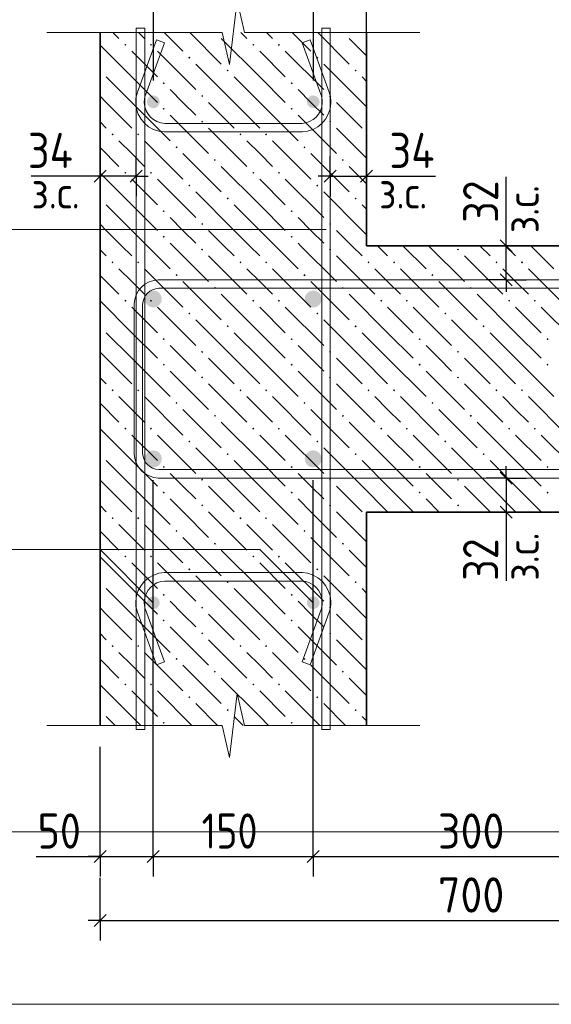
# Model space of a CAD drawing. Header units: millimetres. Extents: x 0 to 42000, y 0 to 29700.
# Tile 3 of 18: x 5136 to 8460, y 6000 to 12158. Entities that reach past the tile are written whole.
import ezdxf

# ---------------------------------------------------------------- set-up
doc = ezdxf.new("R2010")
doc.units = ezdxf.units.MM
doc.linetypes.add('______5', pattern=[1100, 800, -100, 100, -100])
for name, color, linetype, lineweight in [('Standard', 7, 'Continuous', 25), ('ЖБ Стена верхний уровень', 7, 'Continuous', 35), ('Позиционная метка линия выноска', 7, 'Continuous', 13), ('Примечания', 7, 'Continuous', 13), ('Стена фоновая арматура У1', 7, 'Continuous', 18), ('Стена фоновая арматура Х1', 7, 'Continuous', 35), ('Стена фоновая затяжка С-обр.', 52, 'Continuous', 25)]:
    doc.layers.add(name, color=color, linetype=linetype, lineweight=lineweight)
doc.layers.add('Оси', color=7, linetype='______5')
doc.layers.add('Размерная выноска', color=7, linetype='Continuous')
doc.layers.add('Стена Хомут', color=7, linetype='Continuous', lineweight=25, true_color=0x6e3c1e)
doc.styles.add('ISOCPEUR', font='txt')

msp = doc.modelspace()

# ---------------------------------------------------------------- hatches: boundary and pattern name
at = {"layer": 'ЖБ Стена верхний уровень', "linetype": 'Continuous', "lineweight": 18, "transparency": 33554687}
for points in [[(6360.8, 12077.9), (6356.8, 12073.8), (6352.7, 12077.9)], [(7160.8, 12077.9), (7156.8, 12073.8), (7152.7, 12077.9)], [(5790.2, 12000.3), (5796.7, 12006.8), (5803.3, 12000.3), (5796.7, 11993.8)], [(5950.3, 12000.3), (5956.8, 12006.8), (5963.2, 12000.3), (5956.8, 11993.8)], [(6590.2, 12000.3), (6596.7, 12006.8), (6603.3, 12000.3), (6596.7, 11993.8)], [(6750.3, 12000.3), (6756.8, 12006.8), (6763.3, 12000.3), (6756.8, 11993.8)], [(6190.2, 11920.3), (6196.7, 11926.8), (6203.3, 11920.3), (6196.7, 11913.8)], [(6990.2, 11920.3), (6996.7, 11926.8), (7003.3, 11920.3), (6996.7, 11913.8)], [(5638.2, 11845.4), (5643.3, 11840.3), (5638.2, 11835.2)], [(6430.2, 11840.3), (6436.8, 11846.8), (6443.3, 11840.3), (6436.8, 11833.8)], [(7230.2, 11840.3), (7236.8, 11846.8), (7243.3, 11840.3), (7236.8, 11833.8)], [(6030.2, 11760.3), (6036.8, 11766.8), (6043.3, 11760.3), (6036.8, 11753.8)], [(6830.2, 11760.3), (6836.8, 11766.8), (6843.3, 11760.3), (6836.8, 11753.8)], [(6270.3, 11680.3), (6276.7, 11686.8), (6283.3, 11680.3), (6276.7, 11673.8)], [(7070.3, 11680.3), (7076.7, 11686.8), (7083.3, 11680.3), (7076.7, 11673.8)], [(6030.2, 11600.3), (6036.8, 11606.8), (6043.3, 11600.3), (6036.8, 11593.8)], [(6830.2, 11600.3), (6836.8, 11606.8), (6843.3, 11600.3), (6836.8, 11593.8)], [(6270.3, 11520.3), (6276.7, 11526.8), (6283.3, 11520.3), (6276.7, 11513.8)], [(7070.3, 11520.3), (7076.7, 11526.8), (7083.3, 11520.3), (7076.7, 11513.8)], [(5710.2, 11440.3), (5716.8, 11446.8), (5723.3, 11440.3), (5716.8, 11433.8)], [(5870.3, 11440.3), (5876.7, 11446.8), (5883.3, 11440.3), (5876.7, 11433.8)], [(6510.2, 11440.3), (6516.8, 11446.8), (6523.3, 11440.3), (6516.8, 11433.8)], [(6670.3, 11440.3), (6676.7, 11446.8), (6683.3, 11440.3), (6676.7, 11433.8)], [(6110.2, 11360.3), (6116.8, 11366.8), (6123.3, 11360.3), (6116.8, 11353.8)], [(6910.2, 11360.3), (6916.8, 11366.8), (6923.3, 11360.3), (6916.8, 11353.8)], [(6350.3, 11280.3), (6356.8, 11286.8), (6363.3, 11280.3), (6356.8, 11273.8)], [(7150.3, 11280.3), (7156.8, 11286.8), (7163.3, 11280.3), (7156.8, 11273.8)], [(5790.2, 11200.3), (5796.7, 11206.8), (5803.3, 11200.3), (5796.7, 11193.8)], [(5950.3, 11200.3), (5956.8, 11206.8), (5963.2, 11200.3), (5956.8, 11193.8)], [(6590.2, 11200.3), (6596.7, 11206.8), (6603.3, 11200.3), (6596.7, 11193.8)], [(6750.3, 11200.3), (6756.8, 11206.8), (6763.3, 11200.3), (6756.8, 11193.8)], [(6190.2, 11120.3), (6196.7, 11126.8), (6203.3, 11120.3), (6196.7, 11113.8)], [(6990.2, 11120.3), (6996.7, 11126.8), (7003.3, 11120.3), (6996.7, 11113.8)], [(5638.2, 11045.4), (5643.3, 11040.3), (5638.2, 11035.2)], [(6430.2, 11040.3), (6436.8, 11046.8), (6443.3, 11040.3), (6436.8, 11033.8)], [(7230.2, 11040.3), (7236.8, 11046.8), (7243.3, 11040.3), (7236.8, 11033.8)], [(6030.2, 10960.3), (6036.8, 10966.8), (6043.3, 10960.3), (6036.8, 10953.8)], [(6830.2, 10960.3), (6836.8, 10966.8), (6843.3, 10960.3), (6836.8, 10953.8)], [(6270.3, 10880.3), (6276.7, 10886.8), (6283.3, 10880.3), (6276.7, 10873.8)], [(7070.3, 10880.3), (7076.7, 10886.8), (7083.3, 10880.3), (7076.7, 10873.8)], [(6030.2, 10800.3), (6036.8, 10806.8), (6043.3, 10800.3), (6036.8, 10793.8)], [(6830.2, 10800.3), (6836.8, 10806.8), (6843.3, 10800.3), (6836.8, 10793.8)], [(6270.3, 10720.3), (6276.7, 10726.8), (6283.3, 10720.3), (6276.7, 10713.8)], [(7070.3, 10720.3), (7076.7, 10726.8), (7083.3, 10720.3), (7076.7, 10713.8)], [(7870.3, 10720.3), (7876.7, 10726.8), (7883.3, 10720.3), (7876.7, 10713.8)], [(5710.2, 10640.3), (5716.8, 10646.8), (5723.3, 10640.3), (5716.8, 10633.8)], [(5870.3, 10640.3), (5876.7, 10646.8), (5883.3, 10640.3), (5876.7, 10633.8)], [(6510.2, 10640.3), (6516.8, 10646.8), (6523.3, 10640.3), (6516.8, 10633.8)], [(6670.3, 10640.3), (6676.7, 10646.8), (6683.3, 10640.3), (6676.7, 10633.8)], [(7310.2, 10640.3), (7316.8, 10646.8), (7323.3, 10640.3), (7316.8, 10633.8)], [(7470.3, 10640.3), (7476.7, 10646.8), (7483.3, 10640.3), (7476.7, 10633.8)], [(8110.2, 10640.3), (8116.8, 10646.8), (8123.3, 10640.3), (8116.8, 10633.8)], [(8270.3, 10640.3), (8276.7, 10646.8), (8283.3, 10640.3), (8276.7, 10633.8)], [(6110.2, 10560.3), (6116.8, 10566.8), (6123.3, 10560.3), (6116.8, 10553.8)], [(6910.2, 10560.3), (6916.8, 10566.8), (6923.3, 10560.3), (6916.8, 10553.8)], [(7710.2, 10560.3), (7716.8, 10566.8), (7723.3, 10560.3), (7716.8, 10553.8)], [(6350.3, 10480.3), (6356.8, 10486.8), (6363.3, 10480.3), (6356.8, 10473.8)], [(7150.3, 10480.3), (7156.8, 10486.8), (7163.3, 10480.3), (7156.8, 10473.8)], [(7950.3, 10480.3), (7956.8, 10486.8), (7963.3, 10480.3), (7956.8, 10473.8)], [(5790.2, 10400.3), (5796.7, 10406.8), (5803.3, 10400.3), (5796.7, 10393.8)], [(5950.3, 10400.3), (5956.8, 10406.8), (5963.2, 10400.3), (5956.8, 10393.8)], [(6590.2, 10400.3), (6596.7, 10406.8), (6603.3, 10400.3), (6596.7, 10393.8)], [(6750.3, 10400.3), (6756.8, 10406.8), (6763.3, 10400.3), (6756.8, 10393.8)], [(7390.2, 10400.3), (7396.8, 10406.8), (7403.3, 10400.3), (7396.8, 10393.8)], [(7550.3, 10400.3), (7556.8, 10406.8), (7563.3, 10400.3), (7556.8, 10393.8)], [(8190.2, 10400.3), (8196.8, 10406.8), (8203.3, 10400.3), (8196.8, 10393.8)], [(8350.3, 10400.3), (8356.8, 10406.8), (8363.3, 10400.3), (8356.8, 10393.8)], [(6190.2, 10320.3), (6196.7, 10326.8), (6203.3, 10320.3), (6196.7, 10313.8)], [(6990.2, 10320.3), (6996.7, 10326.8), (7003.3, 10320.3), (6996.7, 10313.8)], [(7790.2, 10320.3), (7796.8, 10326.8), (7803.3, 10320.3), (7796.8, 10313.8)], [(5638.2, 10245.4), (5643.3, 10240.3), (5638.2, 10235.2)], [(6430.2, 10240.3), (6436.8, 10246.8), (6443.3, 10240.3), (6436.8, 10233.8)], [(7230.2, 10240.3), (7236.8, 10246.8), (7243.3, 10240.3), (7236.8, 10233.8)], [(8030.2, 10240.3), (8036.8, 10246.8), (8043.3, 10240.3), (8036.8, 10233.8)], [(6030.2, 10160.3), (6036.8, 10166.8), (6043.3, 10160.3), (6036.8, 10153.8)], [(6830.2, 10160.3), (6836.8, 10166.8), (6843.3, 10160.3), (6836.8, 10153.8)], [(7630.2, 10160.3), (7636.8, 10166.8), (7643.3, 10160.3), (7636.8, 10153.8)], [(8430.2, 10160.3), (8436.8, 10166.8), (8443.3, 10160.3), (8436.8, 10153.8)], [(6270.3, 10080.3), (6276.7, 10086.8), (6283.3, 10080.3), (6276.7, 10073.8)], [(7070.3, 10080.3), (7076.7, 10086.8), (7083.3, 10080.3), (7076.7, 10073.8)], [(7870.3, 10080.3), (7876.7, 10086.8), (7883.3, 10080.3), (7876.7, 10073.8)], [(6030.2, 10000.3), (6036.8, 10006.8), (6043.3, 10000.3), (6036.8, 9993.8)], [(6830.2, 10000.3), (6836.8, 10006.8), (6843.3, 10000.3), (6836.8, 9993.8)], [(7630.2, 10000.3), (7636.8, 10006.8), (7643.3, 10000.3), (7636.8, 9993.8)], [(8430.2, 10000.3), (8436.8, 10006.8), (8443.3, 10000.3), (8436.8, 9993.8)], [(6270.3, 9920.3), (6276.7, 9926.8), (6283.3, 9920.3), (6276.7, 9913.8)], [(7070.3, 9920.3), (7076.7, 9926.8), (7083.3, 9920.3), (7076.7, 9913.8)], [(7870.3, 9920.3), (7876.7, 9926.8), (7883.3, 9920.3), (7876.7, 9913.8)], [(5710.2, 9840.3), (5716.8, 9846.8), (5723.3, 9840.3), (5716.8, 9833.8)], [(5870.3, 9840.3), (5876.7, 9846.8), (5883.3, 9840.3), (5876.7, 9833.8)], [(6510.2, 9840.3), (6516.8, 9846.8), (6523.3, 9840.3), (6516.8, 9833.8)], [(6670.3, 9840.3), (6676.7, 9846.8), (6683.3, 9840.3), (6676.7, 9833.8)], [(7310.2, 9840.3), (7316.8, 9846.8), (7323.3, 9840.3), (7316.8, 9833.8)], [(7470.3, 9840.3), (7476.7, 9846.8), (7483.3, 9840.3), (7476.7, 9833.8)], [(8110.2, 9840.3), (8116.8, 9846.8), (8123.3, 9840.3), (8116.8, 9833.8)], [(8270.3, 9840.3), (8276.7, 9846.8), (8283.3, 9840.3), (8276.7, 9833.8)], [(6110.2, 9760.3), (6116.8, 9766.8), (6123.3, 9760.3), (6116.8, 9753.8)], [(6910.2, 9760.3), (6916.8, 9766.8), (6923.3, 9760.3), (6916.8, 9753.8)], [(7710.2, 9760.3), (7716.8, 9766.8), (7723.3, 9760.3), (7716.8, 9753.8)], [(6350.3, 9680.3), (6356.8, 9686.8), (6363.3, 9680.3), (6356.8, 9673.8)], [(7150.3, 9680.3), (7156.8, 9686.8), (7163.3, 9680.3), (7156.8, 9673.8)], [(7950.3, 9680.3), (7956.8, 9686.8), (7963.3, 9680.3), (7956.8, 9673.8)], [(5790.2, 9600.3), (5796.7, 9606.8), (5803.3, 9600.3), (5796.7, 9593.8)], [(5950.3, 9600.3), (5956.8, 9606.8), (5963.2, 9600.3), (5956.8, 9593.8)], [(6590.2, 9600.3), (6596.7, 9606.8), (6603.3, 9600.3), (6596.7, 9593.8)], [(6750.3, 9600.3), (6756.8, 9606.8), (6763.3, 9600.3), (6756.8, 9593.8)], [(7390.2, 9600.3), (7396.8, 9606.8), (7403.3, 9600.3), (7396.8, 9593.8)], [(7550.3, 9600.3), (7556.8, 9606.8), (7563.3, 9600.3), (7556.8, 9593.8)], [(8190.2, 9600.3), (8196.8, 9606.8), (8203.3, 9600.3), (8196.8, 9593.8)], [(8350.3, 9600.3), (8356.8, 9606.8), (8363.3, 9600.3), (8356.8, 9593.8)], [(6190.2, 9520.3), (6196.7, 9526.8), (6203.3, 9520.3), (6196.7, 9513.8)], [(6990.2, 9520.3), (6996.7, 9526.8), (7003.3, 9520.3), (6996.7, 9513.8)], [(7790.2, 9520.3), (7796.8, 9526.8), (7803.3, 9520.3), (7796.8, 9513.8)], [(5638.2, 9445.4), (5643.3, 9440.3), (5638.2, 9435.2)], [(6430.2, 9440.3), (6436.8, 9446.8), (6443.3, 9440.3), (6436.8, 9433.8)], [(7230.2, 9440.3), (7236.8, 9446.8), (7243.3, 9440.3), (7236.8, 9433.8)], [(8030.2, 9440.3), (8036.8, 9446.8), (8043.3, 9440.3), (8036.8, 9433.8)], [(6030.2, 9360.3), (6036.8, 9366.8), (6043.3, 9360.3), (6036.8, 9353.8)], [(6830.2, 9360.3), (6836.8, 9366.8), (6843.3, 9360.3), (6836.8, 9353.8)], [(7630.2, 9360.3), (7636.8, 9366.8), (7643.3, 9360.3), (7636.8, 9353.8)], [(8430.2, 9360.3), (8436.8, 9366.8), (8443.3, 9360.3), (8436.8, 9353.8)], [(6270.3, 9280.3), (6276.7, 9286.8), (6283.3, 9280.3), (6276.7, 9273.8)], [(7070.3, 9280.3), (7076.7, 9286.8), (7083.3, 9280.3), (7076.7, 9273.8)], [(7870.3, 9280.3), (7876.7, 9286.8), (7883.3, 9280.3), (7876.7, 9273.8)], [(6030.2, 9200.3), (6036.8, 9206.8), (6043.3, 9200.3), (6036.8, 9193.8)], [(6830.2, 9200.3), (6836.8, 9206.8), (6843.3, 9200.3), (6836.8, 9193.8)], [(7630.2, 9200.3), (7636.8, 9206.8), (7643.3, 9200.3), (7636.8, 9193.8)], [(8430.2, 9200.3), (8436.8, 9206.8), (8443.3, 9200.3), (8436.8, 9193.8)], [(6270.3, 9120.3), (6276.7, 9126.8), (6283.3, 9120.3), (6276.7, 9113.8)], [(7070.3, 9120.3), (7076.7, 9126.8), (7083.3, 9120.3), (7076.7, 9113.8)], [(7870.3, 9120.3), (7876.7, 9126.8), (7883.3, 9120.3), (7876.7, 9113.8)], [(5710.2, 9040.3), (5716.8, 9046.8), (5723.3, 9040.3), (5716.8, 9033.8)], [(5870.3, 9040.3), (5876.7, 9046.8), (5883.3, 9040.3), (5876.7, 9033.8)], [(6510.2, 9040.3), (6516.8, 9046.8), (6523.3, 9040.3), (6516.8, 9033.8)], [(6670.3, 9040.3), (6676.7, 9046.8), (6683.3, 9040.3), (6676.7, 9033.8)], [(6110.2, 8960.3), (6116.8, 8966.8), (6123.3, 8960.3), (6116.8, 8953.8)], [(6910.2, 8960.3), (6916.8, 8966.8), (6923.3, 8960.3), (6916.8, 8953.8)], [(6350.3, 8880.3), (6356.8, 8886.8), (6363.3, 8880.3), (6356.8, 8873.8)], [(7150.3, 8880.3), (7156.8, 8886.8), (7163.3, 8880.3), (7156.8, 8873.8)], [(5790.2, 8800.3), (5796.7, 8806.8), (5803.3, 8800.3), (5796.7, 8793.8)], [(5950.3, 8800.3), (5956.8, 8806.8), (5963.2, 8800.3), (5956.8, 8793.8)], [(6590.2, 8800.3), (6596.7, 8806.8), (6603.3, 8800.3), (6596.7, 8793.8)], [(6750.3, 8800.3), (6756.8, 8806.8), (6763.3, 8800.3), (6756.8, 8793.8)], [(6190.2, 8720.3), (6196.7, 8726.8), (6203.3, 8720.3), (6196.7, 8713.8)], [(6990.2, 8720.3), (6996.7, 8726.8), (7003.3, 8720.3), (6996.7, 8713.8)], [(5638.2, 8645.4), (5643.3, 8640.3), (5638.2, 8635.2)], [(6430.2, 8640.3), (6436.8, 8646.8), (6443.3, 8640.3), (6436.8, 8633.8)], [(7230.2, 8640.3), (7236.8, 8646.8), (7243.3, 8640.3), (7236.8, 8633.8)], [(6030.2, 8560.3), (6036.8, 8566.8), (6043.3, 8560.3), (6036.8, 8553.8)], [(6830.2, 8560.3), (6836.8, 8566.8), (6843.3, 8560.3), (6836.8, 8553.8)], [(6270.3, 8480.3), (6276.7, 8486.8), (6283.3, 8480.3), (6276.7, 8473.8)], [(7070.3, 8480.3), (7076.7, 8486.8), (7083.3, 8480.3), (7076.7, 8473.8)], [(6030.2, 8400.3), (6036.8, 8406.8), (6043.3, 8400.3), (6036.8, 8393.8)], [(6830.2, 8400.3), (6836.8, 8406.8), (6843.3, 8400.3), (6836.8, 8393.8)], [(6270.3, 8320.3), (6276.7, 8326.8), (6283.3, 8320.3), (6276.7, 8313.8)], [(7070.3, 8320.3), (7076.7, 8326.8), (7083.3, 8320.3), (7076.7, 8313.8)], [(5710.2, 8240.3), (5716.8, 8246.8), (5723.3, 8240.3), (5716.8, 8233.8)], [(5870.3, 8240.3), (5876.7, 8246.8), (5883.3, 8240.3), (5876.7, 8233.8)], [(6510.2, 8240.3), (6516.8, 8246.8), (6523.3, 8240.3), (6516.8, 8233.8)], [(6670.3, 8240.3), (6676.7, 8246.8), (6683.3, 8240.3), (6676.7, 8233.8)], [(6110.2, 8160.3), (6116.8, 8166.8), (6123.3, 8160.3), (6116.8, 8153.8)], [(6910.2, 8160.3), (6916.8, 8166.8), (6923.3, 8160.3), (6916.8, 8153.8)], [(6350.3, 8080.3), (6356.8, 8086.8), (6363.3, 8080.3), (6356.8, 8073.8)], [(7150.3, 8080.3), (7156.8, 8086.8), (7163.3, 8080.3), (7156.8, 8073.8)], [(5790.2, 8000.3), (5796.7, 8006.8), (5803.3, 8000.3), (5796.7, 7993.8)], [(5950.3, 8000.3), (5956.8, 8006.8), (5963.2, 8000.3), (5956.8, 7993.8)], [(6590.2, 8000.3), (6596.7, 8006.8), (6603.3, 8000.3), (6596.7, 7993.8)], [(6750.3, 8000.3), (6756.8, 8006.8), (6763.3, 8000.3), (6756.8, 7993.8)], [(6190.2, 7920.3), (6196.7, 7926.8), (6203.3, 7920.3), (6196.7, 7913.8)], [(6990.2, 7920.3), (6996.7, 7926.8), (7003.3, 7920.3), (6996.7, 7913.8)], [(5638.2, 7845.4), (5643.3, 7840.3), (5638.2, 7835.2)], [(6430.2, 7840.3), (6436.8, 7846.8), (6443.3, 7840.3), (6436.8, 7833.8)], [(7230.2, 7840.3), (7236.8, 7846.8), (7243.3, 7840.3), (7236.8, 7833.8)], [(6030.2, 7760.3), (6036.8, 7766.8), (6043.3, 7760.3), (6036.8, 7753.8)], [(6830.2, 7760.3), (6836.8, 7766.8), (6843.3, 7760.3), (6836.8, 7753.8)]]:
    msp.add_hatch(color=7, dxfattribs=at).paths.add_polyline_path(points, flags=16)
at = {"layer": 'Стена фоновая арматура Х1', "linetype": 'Continuous', "lineweight": 18, "transparency": 33554687}
for points in [[(6011.5, 11644.6), (6008.5, 11659.9), (5999.8, 11672.8), (5986.8, 11681.5), (5971.5, 11684.6), (5956.2, 11681.5), (5943.2, 11672.8), (5934.5, 11659.9), (5931.5, 11644.6), (5934.5, 11629.2), (5943.2, 11616.3), (5956.2, 11607.6), (5971.5, 11604.6), (5986.8, 11607.6), (5999.8, 11616.3), (6008.5, 11629.2)], [(7011.5, 11644.6), (7008.5, 11659.9), (6999.8, 11672.8), (6986.8, 11681.5), (6971.5, 11684.6), (6956.2, 11681.5), (6943.2, 11672.8), (6934.5, 11659.9), (6931.5, 11644.6), (6934.5, 11629.2), (6943.2, 11616.3), (6956.2, 11607.6), (6971.5, 11604.6), (6986.8, 11607.6), (6999.8, 11616.3), (7008.5, 11629.2)], [(6024.8, 10411.2), (6020.8, 10431.6), (6009.2, 10448.9), (5991.9, 10460.5), (5971.5, 10464.6), (5951.1, 10460.5), (5933.8, 10448.9), (5922.2, 10431.6), (5918.2, 10411.2), (5922.2, 10390.8), (5933.8, 10373.5), (5951.1, 10362), (5971.5, 10357.9), (5991.9, 10362), (6009.2, 10373.5), (6020.8, 10390.8)], [(7024.8, 10411.2), (7020.8, 10431.6), (7009.2, 10448.9), (6991.9, 10460.5), (6971.5, 10464.6), (6951.1, 10460.5), (6933.8, 10448.9), (6922.2, 10431.6), (6918.2, 10411.2), (6922.2, 10390.8), (6933.8, 10373.5), (6951.1, 10362), (6971.5, 10357.9), (6991.9, 10362), (7009.2, 10373.5), (7020.8, 10390.8)], [(6024.8, 9411.2), (6020.8, 9431.6), (6009.2, 9448.9), (5991.9, 9460.5), (5971.5, 9464.6), (5951.1, 9460.5), (5933.8, 9448.9), (5922.2, 9431.6), (5918.2, 9411.2), (5922.2, 9390.8), (5933.8, 9373.5), (5951.1, 9362), (5971.5, 9357.9), (5991.9, 9362), (6009.2, 9373.5), (6020.8, 9390.8)], [(7024.8, 9411.2), (7020.8, 9431.6), (7009.2, 9448.9), (6991.9, 9460.5), (6971.5, 9464.6), (6951.1, 9460.5), (6933.8, 9448.9), (6922.2, 9431.6), (6918.2, 9411.2), (6922.2, 9390.8), (6933.8, 9373.5), (6951.1, 9362), (6971.5, 9357.9), (6991.9, 9362), (7009.2, 9373.5), (7020.8, 9390.8)], [(6011.5, 8511.2), (6008.5, 8526.5), (5999.8, 8539.5), (5986.8, 8548.2), (5971.5, 8551.2), (5956.2, 8548.2), (5943.2, 8539.5), (5934.5, 8526.5), (5931.5, 8511.2), (5934.5, 8495.9), (5943.2, 8482.9), (5956.2, 8474.3), (5971.5, 8471.2), (5986.8, 8474.3), (5999.8, 8482.9), (6008.5, 8495.9)], [(7011.5, 8511.2), (7008.5, 8526.5), (6999.8, 8539.5), (6986.8, 8548.2), (6971.5, 8551.2), (6956.2, 8548.2), (6943.2, 8539.5), (6934.5, 8526.5), (6931.5, 8511.2), (6934.5, 8495.9), (6943.2, 8482.9), (6956.2, 8474.3), (6971.5, 8471.2), (6986.8, 8474.3), (6999.8, 8482.9), (7008.5, 8495.9)]]:
    msp.add_hatch(color=7, dxfattribs=at).paths.add_polyline_path(points)

# ---------------------------------------------------------------- linework, layer by layer
at = {"layer": 'Standard', "color": 7, "linetype": 'Continuous', "lineweight": -3, "transparency": 33554687}
for p, q in [((5971.5, 12657.1), (5971.5, 11777.9)), ((6971.5, 12657.1), (6971.5, 11777.9)), ((5638.2, 11180.2), (5638.2, 11305.2)), ((5864.8, 11180.2), (5864.8, 11305.2)), ((7078.2, 11180.2), (7078.2, 11305.2)), ((7304.8, 11180.2), (7304.8, 11305.2)), ((5638.2, 11180.2), (5563.2, 11180.2)), ((5638.2, 11180.2), (5638.2, 11055.2)), ((5864.8, 11180.2), (5638.2, 11180.2)), ((5864.8, 11180.2), (5864.8, 11055.2)), ((5864.8, 11180.2), (5939.8, 11180.2)), ((7078.2, 11180.2), (7003.2, 11180.2)), ((7078.2, 11180.2), (7078.2, 11055.2)), ((7078.2, 11180.2), (7304.8, 11180.2)), ((7304.8, 11180.2), (7304.8, 11055.2)), ((7304.8, 11180.2), (7379.8, 11180.2)), ((8178.2, 10744.6), (8178.2, 10819.6)), ((8178.2, 10744.6), (8053.2, 10744.6)), ((8178.2, 10744.6), (8303.2, 10744.6)), ((8178.2, 10531.2), (8178.2, 10744.6)), ((8178.2, 10531.2), (8053.2, 10531.2)), ((8178.2, 10531.2), (8303.2, 10531.2)), ((8178.2, 10531.2), (8178.2, 10456.2)), ((8178.2, 9291.2), (8178.2, 9366.2)), ((8178.2, 9291.2), (8053.2, 9291.2)), ((8178.2, 9291.2), (8303.2, 9291.2)), ((8178.2, 9291.2), (8178.2, 9077.9)), ((8178.2, 9077.9), (8053.2, 9077.9)), ((8178.2, 9077.9), (8303.2, 9077.9)), ((8178.2, 9077.9), (8178.2, 9002.9)), ((5638.2, 6923.7), (5638.2, 7048.7)), ((5971.5, 6923.7), (5971.5, 7048.7)), ((6971.5, 6923.7), (6971.5, 7048.7)), ((5638.2, 6923.7), (5563.2, 6923.7)), ((5638.2, 6923.7), (5638.2, 6798.7)), ((5638.2, 6923.7), (5971.5, 6923.7)), ((5971.5, 6923.7), (5971.5, 6798.7)), ((5971.5, 6923.7), (6971.5, 6923.7)), ((6971.5, 6923.7), (6971.5, 6798.7)), ((6971.5, 6923.7), (8971.5, 6923.7)), ((5638.2, 6523.7), (5638.2, 6790.4)), ((5638.2, 6523.7), (5638.2, 6648.7)), ((5638.2, 6523.7), (5563.2, 6523.7)), ((5638.2, 6523.7), (5638.2, 6398.7)), ((5638.2, 6523.7), (10304.8, 6523.7))]:
    msp.add_line(p, q, dxfattribs=at)
at = {"layer": 'Standard', "color": 7, "linetype": 'Continuous', "lineweight": 25, "transparency": 33554687}
for p, q in [((5675.7, 11217.7), (5600.7, 11142.7)), ((5902.3, 11217.7), (5827.3, 11142.7)), ((7040.7, 11142.7), (7115.7, 11217.7)), ((7267.3, 11142.7), (7342.3, 11217.7)), ((8215.7, 10707.1), (8140.7, 10782.1)), ((8215.7, 10493.7), (8140.7, 10568.7)), ((8140.7, 9328.7), (8215.7, 9253.7)), ((8140.7, 9115.4), (8215.7, 9040.4)), ((5600.7, 6886.2), (5675.7, 6961.2)), ((5934, 6886.2), (6009, 6961.2)), ((6934, 6886.2), (7009, 6961.2)), ((5600.7, 6486.2), (5675.7, 6561.2))]:
    msp.add_line(p, q, dxfattribs=at)
at = {"layer": 'Standard', "color": 7, "linetype": 'Continuous', "lineweight": 13, "transparency": 33554687}
msp.add_lwpolyline([(28398, 29200), (2000, 29200), (2000, 6000), (28398, 6000), (28398, 29200)], dxfattribs=at)
at = {"layer": 'Standard', "color": 254, "linetype": 'Continuous', "lineweight": 13, "true_color": 0xc4c4ff, "transparency": 33554687}
msp.add_lwpolyline([(3097.5, 7077.9), (13417.5, 7077.9), (13417.5, 12744.6), (3097.5, 12744.6), (3097.5, 7077.9)], dxfattribs=at)
at = {"layer": 'Standard', "color": 7, "linetype": 'Continuous', "lineweight": -3, "transparency": 33554687}
for points in [[(5971.5, 6923.7), (5971.5, 6940.7), (5971.5, 6940.7), (5971.5, 6940.7), (5971.5, 6940.7), (5971.5, 6940.7), (5971.5, 6940.7), (5971.5, 6940.7), (5971.5, 6940.7), (5971.5, 9277.9)], [(6971.5, 6923.7), (6971.5, 6940.7), (6971.5, 6940.7), (6971.5, 6940.7), (6971.5, 6940.7), (6971.5, 6940.7), (6971.5, 6940.7), (6971.5, 9277.9)], [(5638.2, 6923.7), (5638.2, 6940.7), (5638.2, 6940.7), (5638.2, 6940.7), (5638.2, 6940.7), (5638.2, 6940.7), (5638.2, 6940.7), (5638.2, 6940.7), (5638.2, 6940.7), (5638.2, 7611.2)]]:
    msp.add_lwpolyline(points, dxfattribs=at)
at = {"layer": 'ЖБ Стена верхний уровень', "color": 7, "linetype": 'Continuous', "lineweight": 35, "transparency": 33554687}
for p, q in [((5638.2, 12077.9), (5638.2, 10744.6)), ((7304.8, 10744.6), (7304.8, 12077.9)), ((5638.2, 10744.6), (5638.2, 9077.9)), ((10304.8, 10744.6), (7304.8, 10744.6)), ((5638.2, 9077.9), (5638.2, 7744.6)), ((7304.8, 7744.6), (7304.8, 9077.9)), ((7304.8, 9077.9), (10304.8, 9077.9))]:
    msp.add_line(p, q, dxfattribs=at)
at = {"layer": 'ЖБ Стена верхний уровень', "color": 9, "linetype": 'Continuous', "lineweight": 18, "true_color": 0xc7c7c7, "transparency": 33554687}
for p, q in [((5719.2, 12077.9), (5756.8, 12040.3)), ((5916.8, 12040.3), (5879.2, 12077.9)), ((6039.2, 12077.9), (6156.8, 11960.3)), ((6199.2, 12077.9), (6396.7, 11880.3)), ((6519.2, 12077.9), (6556.8, 12040.3)), ((6716.8, 12040.3), (6679.2, 12077.9)), ((6839.2, 12077.9), (6956.8, 11960.3)), ((6999.2, 12077.9), (7196.7, 11880.3)), ((6636.8, 11800.3), (6396.7, 12040.3)), ((7304.8, 11932.2), (7196.7, 12040.3)), ((5836.8, 11800.3), (5638.2, 11998.9)), ((5836.8, 11960.3), (5996.7, 11800.3)), ((5996.7, 11960.3), (6236.8, 11720.3)), ((6636.8, 11960.3), (6796.7, 11800.3)), ((6796.7, 11960.3), (7036.8, 11720.3)), ((6476.7, 11640.3), (6236.8, 11880.3)), ((7276.7, 11640.3), (7036.8, 11880.3)), ((5676.7, 11800.3), (5836.8, 11640.3)), ((5836.8, 11800.3), (5996.7, 11640.3)), ((6476.7, 11800.3), (6636.8, 11640.3)), ((6636.8, 11800.3), (6796.7, 11640.3)), ((7276.7, 11800.3), (7304.8, 11772.2)), ((6156.8, 11640.3), (6076.7, 11720.3)), ((6956.8, 11640.3), (6876.7, 11720.3)), ((5676.7, 11640.3), (5638.2, 11678.9)), ((5676.7, 11640.3), (5836.8, 11480.3)), ((5836.8, 11640.3), (6076.7, 11400.3)), ((6236.8, 11560.3), (6156.8, 11640.3)), ((6316.8, 11640.3), (6476.7, 11480.3)), ((6476.7, 11640.3), (6636.8, 11480.3)), ((6636.8, 11640.3), (6876.7, 11400.3)), ((7036.8, 11560.3), (6956.8, 11640.3)), ((7116.8, 11640.3), (7276.7, 11480.3)), ((7276.7, 11640.3), (7304.8, 11612.2)), ((5638.2, 11518.9), (5676.7, 11480.3)), ((6076.7, 11560.3), (6316.8, 11320.3)), ((6876.7, 11560.3), (7116.8, 11320.3)), ((6316.8, 11480.3), (6556.8, 11240.3)), ((7116.8, 11480.3), (7304.8, 11292.2)), ((5836.8, 11320.3), (5756.8, 11400.3)), ((5916.8, 11400.3), (6156.8, 11160.3)), ((6636.8, 11320.3), (6556.8, 11400.3)), ((6716.8, 11400.3), (6956.8, 11160.3)), ((5638.2, 11358.9), (5756.8, 11240.3)), ((5916.8, 11240.3), (5836.8, 11320.3)), ((6156.8, 11320.3), (6396.7, 11080.3)), ((6716.8, 11240.3), (6636.8, 11320.3)), ((6956.8, 11320.3), (7196.7, 11080.3)), ((6636.8, 11000.3), (6396.7, 11240.3)), ((7304.8, 11132.2), (7196.7, 11240.3)), ((5836.8, 11000.3), (5638.2, 11198.9)), ((5836.8, 11160.3), (5996.7, 11000.3)), ((5996.7, 11160.3), (6236.8, 10920.3)), ((6636.8, 11160.3), (6796.7, 11000.3)), ((6796.7, 11160.3), (7036.8, 10920.3)), ((6476.7, 10840.3), (6236.8, 11080.3)), ((7276.7, 10840.3), (7036.8, 11080.3)), ((5676.7, 11000.3), (5836.8, 10840.3)), ((5836.8, 11000.3), (5996.7, 10840.3)), ((6476.7, 11000.3), (6636.8, 10840.3)), ((6636.8, 11000.3), (6796.7, 10840.3)), ((7276.7, 11000.3), (7304.8, 10972.2)), ((6156.8, 10840.3), (6076.7, 10920.3)), ((6956.8, 10840.3), (6876.7, 10920.3)), ((5676.7, 10840.3), (5638.2, 10878.9)), ((5676.7, 10840.3), (5772.5, 10744.6)), ((5836.8, 10840.3), (5932.5, 10744.6)), ((6236.8, 10760.3), (6156.8, 10840.3)), ((6316.8, 10840.3), (6412.5, 10744.6)), ((6476.7, 10840.3), (6572.5, 10744.6)), ((6636.8, 10840.3), (6732.5, 10744.6)), ((7036.8, 10760.3), (6956.8, 10840.3)), ((7116.8, 10840.3), (7212.5, 10744.6)), ((7276.7, 10840.3), (7304.8, 10812.2)), ((5638.2, 10718.9), (5676.7, 10680.3)), ((5772.5, 10744.6), (5836.8, 10680.3)), ((5932.5, 10744.6), (6076.7, 10600.3)), ((6076.7, 10760.3), (6092.5, 10744.6)), ((6092.5, 10744.6), (6316.8, 10520.3)), ((6412.5, 10744.6), (6476.7, 10680.3)), ((6572.5, 10744.6), (6636.8, 10680.3)), ((6732.5, 10744.6), (6876.7, 10600.3)), ((6876.7, 10760.3), (6892.5, 10744.6)), ((6892.5, 10744.6), (7116.8, 10520.3)), ((7212.5, 10744.6), (7276.7, 10680.3)), ((7372.5, 10744.6), (7436.8, 10680.3)), ((7532.5, 10744.6), (7676.7, 10600.3)), ((7692.5, 10744.6), (7916.8, 10520.3)), ((8012.5, 10744.6), (8076.7, 10680.3)), ((8172.5, 10744.6), (8236.8, 10680.3)), ((8332.5, 10744.6), (8476.7, 10600.3)), ((6316.8, 10680.3), (6556.8, 10440.3)), ((7116.8, 10680.3), (7356.8, 10440.3)), ((7916.8, 10680.3), (8156.8, 10440.3)), ((5836.8, 10520.3), (5756.8, 10600.3)), ((5916.8, 10600.3), (6156.8, 10360.3)), ((6636.8, 10520.3), (6556.8, 10600.3)), ((6716.8, 10600.3), (6956.8, 10360.3)), ((7436.8, 10520.3), (7356.8, 10600.3)), ((7516.8, 10600.3), (7756.8, 10360.3)), ((8236.8, 10520.3), (8156.8, 10600.3)), ((8316.8, 10600.3), (8556.8, 10360.3)), ((5638.2, 10558.9), (5756.8, 10440.3)), ((5916.8, 10440.3), (5836.8, 10520.3)), ((6156.8, 10520.3), (6396.7, 10280.3)), ((6716.8, 10440.3), (6636.8, 10520.3)), ((6956.8, 10520.3), (7196.7, 10280.3)), ((7516.8, 10440.3), (7436.8, 10520.3)), ((7756.8, 10520.3), (7996.8, 10280.3)), ((8316.8, 10440.3), (8236.8, 10520.3)), ((6636.8, 10200.3), (6396.7, 10440.3)), ((7436.8, 10200.3), (7196.7, 10440.3)), ((8236.8, 10200.3), (7996.8, 10440.3)), ((5836.8, 10200.3), (5638.2, 10398.9)), ((5836.8, 10360.3), (5996.7, 10200.3)), ((5996.7, 10360.3), (6236.8, 10120.3)), ((6636.8, 10360.3), (6796.7, 10200.3)), ((6796.7, 10360.3), (7036.8, 10120.3)), ((7436.8, 10360.3), (7596.8, 10200.3)), ((7596.8, 10360.3), (7836.8, 10120.3)), ((8236.8, 10360.3), (8396.8, 10200.3)), ((8396.8, 10360.3), (8636.8, 10120.3)), ((6476.7, 10040.3), (6236.8, 10280.3)), ((7276.7, 10040.3), (7036.8, 10280.3)), ((8076.7, 10040.3), (7836.8, 10280.3)), ((5676.7, 10200.3), (5836.8, 10040.3)), ((5836.8, 10200.3), (5996.7, 10040.3)), ((6476.7, 10200.3), (6636.8, 10040.3)), ((6636.8, 10200.3), (6796.7, 10040.3)), ((7276.7, 10200.3), (7436.8, 10040.3)), ((7436.8, 10200.3), (7596.8, 10040.3)), ((8076.7, 10200.3), (8236.8, 10040.3)), ((8236.8, 10200.3), (8396.8, 10040.3)), ((6156.8, 10040.3), (6076.7, 10120.3)), ((6956.8, 10040.3), (6876.7, 10120.3)), ((7756.8, 10040.3), (7676.7, 10120.3)), ((5676.7, 10040.3), (5638.2, 10078.9)), ((5676.7, 10040.3), (5836.8, 9880.3)), ((5836.8, 10040.3), (6076.7, 9800.3)), ((6236.8, 9960.3), (6156.8, 10040.3)), ((6316.8, 10040.3), (6476.7, 9880.3)), ((6476.7, 10040.3), (6636.8, 9880.3)), ((6636.8, 10040.3), (6876.7, 9800.3)), ((7036.8, 9960.3), (6956.8, 10040.3)), ((7116.8, 10040.3), (7276.7, 9880.3)), ((7276.7, 10040.3), (7436.8, 9880.3)), ((7436.8, 10040.3), (7676.7, 9800.3)), ((7836.8, 9960.3), (7756.8, 10040.3)), ((7916.8, 10040.3), (8076.7, 9880.3)), ((8076.7, 10040.3), (8236.8, 9880.3)), ((8236.8, 10040.3), (8476.7, 9800.3)), ((5638.2, 9918.9), (5676.7, 9880.3)), ((6076.7, 9960.3), (6316.8, 9720.3)), ((6876.7, 9960.3), (7116.8, 9720.3)), ((7676.7, 9960.3), (7916.8, 9720.3)), ((6316.8, 9880.3), (6556.8, 9640.3)), ((7116.8, 9880.3), (7356.8, 9640.3)), ((7916.8, 9880.3), (8156.8, 9640.3)), ((5836.8, 9720.3), (5756.8, 9800.3)), ((5916.8, 9800.3), (6156.8, 9560.3)), ((6636.8, 9720.3), (6556.8, 9800.3)), ((6716.8, 9800.3), (6956.8, 9560.3)), ((7436.8, 9720.3), (7356.8, 9800.3)), ((7516.8, 9800.3), (7756.8, 9560.3)), ((8236.8, 9720.3), (8156.8, 9800.3)), ((8316.8, 9800.3), (8556.8, 9560.3)), ((5638.2, 9758.9), (5756.8, 9640.3)), ((5916.8, 9640.3), (5836.8, 9720.3)), ((6156.8, 9720.3), (6396.7, 9480.3)), ((6716.8, 9640.3), (6636.8, 9720.3)), ((6956.8, 9720.3), (7196.7, 9480.3)), ((7516.8, 9640.3), (7436.8, 9720.3)), ((7756.8, 9720.3), (7996.8, 9480.3)), ((8316.8, 9640.3), (8236.8, 9720.3)), ((6636.8, 9400.3), (6396.7, 9640.3)), ((7436.8, 9400.3), (7196.7, 9640.3)), ((8236.8, 9400.3), (7996.8, 9640.3)), ((5836.8, 9400.3), (5638.2, 9598.9)), ((5836.8, 9560.3), (5996.7, 9400.3)), ((5996.7, 9560.3), (6236.8, 9320.3)), ((6636.8, 9560.3), (6796.7, 9400.3)), ((6796.7, 9560.3), (7036.8, 9320.3)), ((7436.8, 9560.3), (7596.8, 9400.3)), ((7596.8, 9560.3), (7836.8, 9320.3)), ((8236.8, 9560.3), (8396.8, 9400.3)), ((8396.8, 9560.3), (8636.8, 9320.3)), ((6476.7, 9240.3), (6236.8, 9480.3)), ((7276.7, 9240.3), (7036.8, 9480.3)), ((8076.7, 9240.3), (7836.8, 9480.3)), ((5676.7, 9400.3), (5836.8, 9240.3)), ((5836.8, 9400.3), (5996.7, 9240.3)), ((6476.7, 9400.3), (6636.8, 9240.3)), ((6636.8, 9400.3), (6796.7, 9240.3)), ((7276.7, 9400.3), (7436.8, 9240.3)), ((7436.8, 9400.3), (7596.8, 9240.3)), ((8076.7, 9400.3), (8236.8, 9240.3)), ((8236.8, 9400.3), (8396.8, 9240.3)), ((6156.8, 9240.3), (6076.7, 9320.3)), ((6956.8, 9240.3), (6876.7, 9320.3)), ((7756.8, 9240.3), (7676.7, 9320.3)), ((5676.7, 9240.3), (5638.2, 9278.9)), ((5676.7, 9240.3), (5836.8, 9080.3)), ((5836.8, 9240.3), (5999.2, 9077.9)), ((6236.8, 9160.3), (6156.8, 9240.3)), ((6316.8, 9240.3), (6476.7, 9080.3)), ((6476.7, 9240.3), (6636.8, 9080.3)), ((6636.8, 9240.3), (6799.2, 9077.9)), ((7036.8, 9160.3), (6956.8, 9240.3)), ((7116.8, 9240.3), (7276.7, 9080.3)), ((7276.7, 9240.3), (7436.8, 9080.3)), ((7436.8, 9240.3), (7599.2, 9077.9)), ((7836.8, 9160.3), (7756.8, 9240.3)), ((7916.8, 9240.3), (8076.7, 9080.3)), ((8076.7, 9240.3), (8236.8, 9080.3)), ((8236.8, 9240.3), (8399.2, 9077.9)), ((5638.2, 9118.9), (5676.7, 9080.3)), ((6076.7, 9160.3), (6159.2, 9077.9)), ((6876.7, 9160.3), (6959.2, 9077.9)), ((7676.7, 9160.3), (7759.2, 9077.9)), ((5999.2, 9077.9), (6076.7, 9000.3)), ((6159.2, 9077.9), (6316.8, 8920.3)), ((6316.8, 9080.3), (6319.2, 9077.9)), ((6319.2, 9077.9), (6556.8, 8840.3)), ((6799.2, 9077.9), (6876.7, 9000.3)), ((6959.2, 9077.9), (7116.8, 8920.3)), ((7116.8, 9080.3), (7119.2, 9077.9)), ((7119.2, 9077.9), (7304.8, 8892.2)), ((7916.8, 9080.3), (7919.2, 9077.9)), ((5836.8, 8920.3), (5756.8, 9000.3)), ((5916.8, 9000.3), (6156.8, 8760.3)), ((6636.8, 8920.3), (6556.8, 9000.3)), ((6716.8, 9000.3), (6956.8, 8760.3)), ((5638.2, 8958.9), (5756.8, 8840.3)), ((5916.8, 8840.3), (5836.8, 8920.3)), ((6156.8, 8920.3), (6396.7, 8680.3)), ((6716.8, 8840.3), (6636.8, 8920.3)), ((6956.8, 8920.3), (7196.7, 8680.3)), ((6636.8, 8600.3), (6396.7, 8840.3)), ((7304.8, 8732.2), (7196.7, 8840.3)), ((5836.8, 8600.3), (5638.2, 8798.9)), ((5836.8, 8760.3), (5996.7, 8600.3)), ((5996.7, 8760.3), (6236.8, 8520.3)), ((6636.8, 8760.3), (6796.7, 8600.3)), ((6796.7, 8760.3), (7036.8, 8520.3)), ((6476.7, 8440.3), (6236.8, 8680.3)), ((7276.7, 8440.3), (7036.8, 8680.3)), ((5676.7, 8600.3), (5836.8, 8440.3)), ((5836.8, 8600.3), (5996.7, 8440.3)), ((6476.7, 8600.3), (6636.8, 8440.3)), ((6636.8, 8600.3), (6796.7, 8440.3)), ((7276.7, 8600.3), (7304.8, 8572.2)), ((6156.8, 8440.3), (6076.7, 8520.3)), ((6956.8, 8440.3), (6876.7, 8520.3)), ((5676.7, 8440.3), (5638.2, 8478.9)), ((5676.7, 8440.3), (5836.8, 8280.3)), ((5836.8, 8440.3), (6076.7, 8200.3)), ((6236.8, 8360.3), (6156.8, 8440.3)), ((6316.8, 8440.3), (6476.7, 8280.3)), ((6476.7, 8440.3), (6636.8, 8280.3)), ((6636.8, 8440.3), (6876.7, 8200.3)), ((7036.8, 8360.3), (6956.8, 8440.3)), ((7116.8, 8440.3), (7276.7, 8280.3)), ((7276.7, 8440.3), (7304.8, 8412.2)), ((5638.2, 8318.9), (5676.7, 8280.3)), ((6076.7, 8360.3), (6316.8, 8120.3)), ((6876.7, 8360.3), (7116.8, 8120.3)), ((6316.8, 8280.3), (6556.8, 8040.3)), ((7116.8, 8280.3), (7304.8, 8092.2)), ((5836.8, 8120.3), (5756.8, 8200.3)), ((5916.8, 8200.3), (6156.8, 7960.3)), ((6636.8, 8120.3), (6556.8, 8200.3)), ((6716.8, 8200.3), (6956.8, 7960.3)), ((5638.2, 8158.9), (5756.8, 8040.3)), ((5916.8, 8040.3), (5836.8, 8120.3)), ((6156.8, 8120.3), (6396.7, 7880.3)), ((6716.8, 8040.3), (6636.8, 8120.3)), ((6956.8, 8120.3), (7196.7, 7880.3)), ((6636.8, 7800.3), (6396.7, 8040.3)), ((7304.8, 7932.2), (7196.7, 8040.3)), ((5836.8, 7800.3), (5638.2, 7998.9)), ((5836.8, 7960.3), (5996.7, 7800.3)), ((5996.7, 7960.3), (6212.5, 7744.6)), ((6636.8, 7960.3), (6796.7, 7800.3)), ((6796.7, 7960.3), (7012.5, 7744.6)), ((6372.5, 7744.6), (6236.8, 7880.3)), ((7172.5, 7744.6), (7036.8, 7880.3)), ((5676.7, 7800.3), (5732.5, 7744.6)), ((5836.8, 7800.3), (5892.5, 7744.6)), ((6476.7, 7800.3), (6532.5, 7744.6)), ((6636.8, 7800.3), (6692.5, 7744.6)), ((7276.7, 7800.3), (7304.8, 7772.2))]:
    msp.add_line(p, q, dxfattribs=at)
at = {"layer": 'Оси', "color": 8, "linetype": '______5', "lineweight": -3, "transparency": 33554687}
msp.add_line((7304.8, 11950.8), (7304.8, 13361.9), dxfattribs=at)
at = {"layer": 'Позиционная метка линия выноска', "color": 7, "linetype": 'Continuous', "lineweight": 13, "transparency": 33554687}
for p, q in [((7051.5, 10846.1), (3613.8, 10846.1)), ((5971.5, 8511.2), (5638.2, 8844.6))]:
    msp.add_line(p, q, dxfattribs=at)
msp.add_lwpolyline([(3551.5, 8844.6), (6638.2, 8844.6), (6971.5, 8511.2)], dxfattribs=at)
at = {"layer": 'Примечания', "color": 7, "linetype": 'Continuous', "lineweight": 13, "transparency": 33554687}
for p, q in [((6448.2, 11877.9), (6494.8, 12277.9)), ((6494.8, 12277.9), (6541.5, 12077.9)), ((5304.8, 12077.9), (6401.5, 12077.9)), ((6401.5, 12077.9), (6448.2, 11877.9)), ((6541.5, 12077.9), (7638.2, 12077.9)), ((7638.2, 12077.9), (7638.2, 12077.9)), ((6448.2, 7544.6), (6494.8, 7944.6)), ((6494.8, 7944.6), (6541.5, 7744.6)), ((5304.8, 7744.6), (6401.5, 7744.6)), ((6401.5, 7744.6), (6448.2, 7544.6)), ((6541.5, 7744.6), (7638.2, 7744.6)), ((7638.2, 7744.6), (7638.2, 7744.6))]:
    msp.add_line(p, q, dxfattribs=at)
at = {"layer": 'Размерная выноска', "color": 7, "linetype": 'Continuous', "lineweight": -3, "transparency": 33554687}
for p, q in [((5638.2, 11180.2), (5207.9, 11180.2)), ((7304.8, 11180.2), (7735.1, 11180.2)), ((8178.2, 10744.6), (8178.2, 11174.8)), ((8178.2, 9077.9), (8178.2, 8647.7)), ((5238.2, 6923.7), (5638.2, 6923.7))]:
    msp.add_line(p, q, dxfattribs=at)
at = {"layer": 'Стена фоновая арматура У1', "color": 7, "linetype": 'Continuous', "lineweight": 13, "transparency": 33554687}
for points in [[(5918.2, 12104.6), (5918.2, 7717.9), (5864.8, 7717.9), (5864.8, 12104.6), (5918.2, 12104.6)], [(7078.2, 12104.6), (7078.2, 7717.9), (7024.8, 7717.9), (7024.8, 12104.6), (7078.2, 12104.6)]]:
    msp.add_lwpolyline(points, dxfattribs=at)
at = {"layer": 'Стена фоновая затяжка С-обр.', "color": 98, "linetype": 'Continuous', "lineweight": 13, "true_color": 0x005000, "transparency": 33554687}
for points in [[(6951.7, 12031.9), (7070.9, 11704.3), (7073.3, 11697.1), (7075.4, 11689.7), (7077.2, 11682.2), (7078.7, 11674.7), (7079.8, 11667.1), (7080.7, 11659.4), (7081.3, 11651.8), (7081.5, 11644.2), (7081.5, 11633.4), (7077, 11600.9), (7065.8, 11567), (7048.3, 11535.9), (7026.9, 11510.2), (7001.2, 11488.8), (6970.1, 11471.3), (6936.2, 11460.1), (6903.6, 11455.6), (6039.3, 11455.6), (6006.8, 11460.1), (5972.9, 11471.3), (5941.8, 11488.8), (5916.1, 11510.2), (5894.7, 11535.9), (5877.2, 11567), (5866, 11600.9), (5861.5, 11633.4), (5861.5, 11644.2), (5861.7, 11651.8), (5862.3, 11659.4), (5863.1, 11667.1), (5864.3, 11674.7), (5865.8, 11682.2), (5867.6, 11689.7), (5869.7, 11697.1), (5872.1, 11704.3), (5991.3, 12031.9), (6041.4, 12013.6), (5922.5, 11686.8), (5920.7, 11681.5), (5919.2, 11676.2), (5917.9, 11670.8), (5916.9, 11665.4), (5916, 11660), (5915.4, 11654.5), (5915, 11649), (5914.8, 11643.4), (5914.8, 11637.1), (5918.2, 11613), (5926.2, 11588.6), (5938.8, 11566.3), (5954, 11548.1), (5972.2, 11532.9), (5994.5, 11520.3), (6018.9, 11512.3), (6043, 11508.9), (6900, 11508.9), (6924.1, 11512.3), (6948.5, 11520.3), (6970.8, 11532.9), (6989, 11548.1), (7004.2, 11566.3), (7016.8, 11588.6), (7024.8, 11613), (7028.2, 11637.1), (7028.2, 11643.4), (7028, 11649), (7027.6, 11654.5), (7027, 11660), (7026.1, 11665.4), (7025.1, 11670.8), (7023.8, 11676.2), (7022.3, 11681.5), (7020.5, 11686.8), (6901.6, 12013.6), (6951.7, 12031.9)], [(6901.6, 8142.2), (7020.5, 8469), (7022.3, 8474.3), (7023.8, 8479.6), (7025.1, 8485), (7026.1, 8490.4), (7027, 8495.8), (7027.6, 8501.2), (7028, 8506.8), (7028.2, 8512.4), (7028.2, 8518.6), (7024.8, 8542.7), (7016.8, 8567.2), (7004.2, 8589.5), (6989, 8607.7), (6970.8, 8622.9), (6948.5, 8635.4), (6924.1, 8643.5), (6900, 8646.8), (6043, 8646.8), (6018.9, 8643.5), (5994.5, 8635.4), (5972.2, 8622.9), (5954, 8607.7), (5938.8, 8589.5), (5926.2, 8567.2), (5918.2, 8542.7), (5914.8, 8518.6), (5914.8, 8512.4), (5915, 8506.8), (5915.4, 8501.2), (5916, 8495.8), (5916.9, 8490.4), (5917.9, 8485), (5919.2, 8479.6), (5920.7, 8474.3), (5922.5, 8469), (6041.4, 8142.2), (5991.3, 8123.9), (5872.1, 8451.5), (5869.7, 8458.7), (5867.6, 8466.1), (5865.8, 8473.6), (5864.3, 8481.1), (5863.1, 8488.7), (5862.3, 8496.3), (5861.7, 8504), (5861.5, 8511.5), (5861.5, 8522.3), (5866, 8554.9), (5877.2, 8588.7), (5894.7, 8619.9), (5916.1, 8645.6), (5941.8, 8667), (5972.9, 8684.5), (6006.8, 8695.6), (6039.3, 8700.2), (6903.6, 8700.2), (6936.2, 8695.6), (6970.1, 8684.5), (7001.2, 8667), (7026.9, 8645.6), (7048.3, 8619.9), (7065.8, 8588.7), (7077, 8554.9), (7081.5, 8522.3), (7081.5, 8511.5), (7081.3, 8504), (7080.7, 8496.3), (7079.8, 8488.7), (7078.7, 8481.1), (7077.2, 8473.6), (7075.4, 8466.1), (7073.3, 8458.7), (7070.9, 8451.5), (6951.7, 8123.9), (6901.6, 8142.2)]]:
    msp.add_lwpolyline(points, dxfattribs=at)
at = {"layer": 'Стена Хомут', "color": 36, "linetype": 'Continuous', "lineweight": 13, "true_color": 0x6e3c1e, "transparency": 33554687}
for points in [[(9913.7, 9291.2), (6001.3, 9291.2), (5974, 9295), (5945.4, 9304.4), (5919.1, 9319.1), (5897.5, 9337.2), (5879.4, 9358.9), (5864.7, 9385.2), (5855.3, 9413.7), (5851.5, 9441), (5851.5, 10381.4), (5855.3, 10408.8), (5864.7, 10437.3), (5879.4, 10463.6), (5897.5, 10485.2), (5919.1, 10503.3), (5945.4, 10518), (5974, 10527.4), (6001.3, 10531.2), (9941.7, 10531.2)], [(9938, 10477.9), (6005, 10477.9), (5986.1, 10475.3), (5967, 10469), (5949.5, 10459.2), (5935.4, 10447.4), (5923.5, 10433.2), (5913.8, 10415.7), (5907.5, 10396.7), (5904.8, 10377.7), (5904.8, 9444.7), (5907.5, 9425.8), (5913.8, 9406.7), (5923.5, 9389.3), (5935.4, 9375.1), (5949.5, 9363.3), (5967, 9353.5), (5986.1, 9347.2), (6005, 9344.6), (9910, 9344.6)]]:
    msp.add_lwpolyline(points, dxfattribs=at)

# ---------------------------------------------------------------- texts
at = {"layer": 'Standard', "color": 7, "linetype": 'Continuous', "lineweight": 25, "transparency": 33554687, "char_height": 220, "attachment_point": 7, "style": 'ISOCPEUR'}
for s, insert, width in [('\\W0.88;34', (5187, 11230.2), 426.797), ('\\W0.88;34', (7448, 11230.2), 426.804), ('\\W0.87;50', (5248, 6973.7), 403.924), ('\\W0.83;150', (6273.5, 6973.7), 508.571), ('\\W0.91;300', (7751.5, 6973.7), 561.988), ('\\W0.91;700', (7751.5, 6573.7), 561.988)]:
    msp.add_mtext(s, dxfattribs=dict(at, insert=insert, width=width))
at = {"layer": 'Standard', "color": 7, "linetype": 'Continuous', "lineweight": 25, "transparency": 33554687, "char_height": 220, "width": 403.924, "attachment_point": 7, "rotation": 90, "style": 'ISOCPEUR'}
for insert in [(8128.2, 10887.7), (8128.2, 8648.7)]:
    msp.add_mtext('\\W0.87;32', dxfattribs=dict(at, insert=insert))
at = {"layer": 'Standard', "color": 7, "linetype": 'Continuous', "lineweight": 18, "transparency": 33554687, "char_height": 200, "attachment_point": 7, "rotation": 90, "style": 'ISOCPEUR'}
for insert, width in [((8381.3, 10822.9), 459.949), ((8381.3, 8649.6), 459.942)]:
    msp.add_mtext('\\W0.90;з.с.', dxfattribs=dict(at, insert=insert, width=width))
at = {"layer": 'Standard', "color": 7, "linetype": 'Continuous', "lineweight": 18, "transparency": 33554687, "char_height": 200, "width": 459.942, "attachment_point": 7, "style": 'ISOCPEUR'}
for insert in [(5209.8, 10977), (7383.2, 10977)]:
    msp.add_mtext('\\W0.90;з.с.', dxfattribs=dict(at, insert=insert))

doc.saveas('drawing.dxf')
